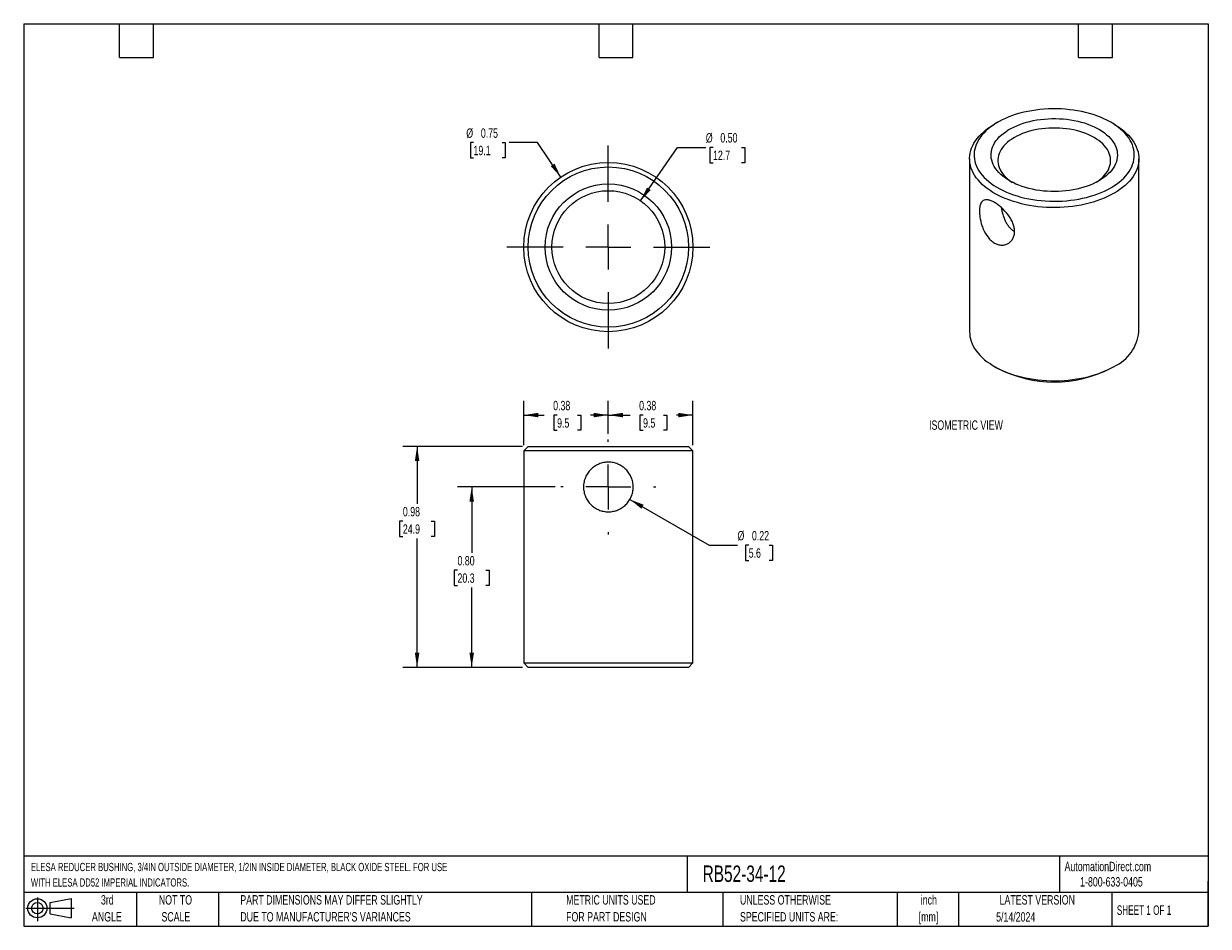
# Model space of a CAD drawing. Header units: inches. Extents: x 0.2 to 10.8, y 0.2 to 8.2.
import ezdxf

# ---------------------------------------------------------------- set-up
doc = ezdxf.new("R2010")
doc.units = ezdxf.units.IN
doc.header["$MEASUREMENT"] = 0
doc.linetypes.add('CENTERX2', pattern=[0.8, 0.5, -0.1, 0.1, -0.1])
doc.layers.add('CENTER', color=40, linetype='CENTERX2')
doc.layers.add('DIMENSIONS', color=140, linetype='Continuous', lineweight=25)
doc.layers.add('TEXT', color=140, linetype='Continuous', lineweight=25)
doc.styles.add('SLDTEXTSTYLE0', font='TXT', dxfattribs={"width": 0.7})
doc.styles.add('SLDTEXTSTYLE1', font='TXT', dxfattribs={"width": 0.65})
doc.dimstyles.new('SLDDIMSTYLE0', dxfattribs={"dimtxt": 0.084961, "dimasz": 0.13, "dimexe": 0, "dimexo": 0.0625, "dimgap": 0.02124, "dimtad": 0, "dimtih": 1, "dimtoh": 1, "dimlfac": 0.5, "dimrnd": 1e-09, "dimdsep": 46, "dimtxsty": 'SLDTEXTSTYLE0', "dimsah": 1, "dimcen": 0, "dimadec": 0, "dimazin": 2, "dimtfac": 1, "dimtofl": 0, "dimtmove": 0, "dimatfit": 3, "dimfxl": 0, "dimfrac": 2, "dimtolj": 1, "dimtzin": 12, "dimarcsym": 0})
doc.dimstyles.new('SLDDIMSTYLE1', dxfattribs={"dimtxt": 0.084961, "dimasz": 0.13, "dimexe": 0, "dimexo": 0.0625, "dimgap": 0.02124, "dimtad": 0, "dimtih": 1, "dimtoh": 1, "dimlfac": 0.5, "dimrnd": 1e-09, "dimdsep": 46, "dimtxsty": 'SLDTEXTSTYLE0', "dimsah": 1, "dimcen": 0.09, "dimadec": 0, "dimazin": 2, "dimtfac": 1, "dimtofl": 0, "dimtmove": 0, "dimatfit": 3, "dimfxl": 0, "dimfrac": 2, "dimtolj": 1, "dimtzin": 12, "dimarcsym": 0})
doc.dimstyles.new('SLDDIMSTYLE2', dxfattribs={"dimtxt": 0.084961, "dimasz": 0.13, "dimexe": 0, "dimexo": 0.0625, "dimgap": 0.02124, "dimtad": 0, "dimtih": 1, "dimtoh": 1, "dimlfac": 0.5, "dimrnd": 1e-09, "dimzin": 0, "dimdsep": 46, "dimtxsty": 'SLDTEXTSTYLE0', "dimsah": 1, "dimcen": 0.09, "dimadec": 0, "dimazin": 0, "dimtfac": 1, "dimtofl": 0, "dimtmove": 0, "dimatfit": 3, "dimfxl": 0, "dimfrac": 2, "dimtolj": 1, "dimtzin": 12, "dimarcsym": 0})
doc.dimstyles.new('SLDDIMSTYLE3', dxfattribs={"dimtxt": 0.084961, "dimasz": 0.13, "dimexe": 0, "dimexo": 0.0625, "dimgap": 0.02124, "dimtad": 0, "dimtih": 1, "dimtoh": 1, "dimlfac": 0.5, "dimrnd": 1e-09, "dimzin": 0, "dimdsep": 46, "dimtxsty": 'SLDTEXTSTYLE0', "dimsah": 1, "dimcen": 0, "dimadec": 0, "dimazin": 0, "dimtfac": 1, "dimtofl": 0, "dimtmove": 0, "dimatfit": 3, "dimfxl": 0, "dimfrac": 2, "dimtolj": 1, "dimtzin": 12, "dimarcsym": 0})

# ---------------------------------------------------------------- blocks, each defined once
blk = doc.blocks.new('Block11')
at = {"color": 7, "linetype": 'Continuous', "lineweight": 18}
for p, q in [((0, 0.113), (0.428, 0.113)), ((0.102, 0.209), (0.102, 0)), ((0.216, 0.164), (0.401, 0.198)), ((0.216, 0.063), (0.216, 0.164)), ((0.401, 0.198), (0.401, 0.029)), ((0.216, 0.063), (0.401, 0.029))]:
    blk.add_line(p, q, dxfattribs=at)
for radius in [0.0846, 0.0506]:
    blk.add_circle((0.102, 0.113), radius, dxfattribs=at)
blk = doc.blocks.new('Block12')
at = {"color": 7, "linetype": 'Continuous'}
blk.add_blockref('Block11', (0, 0), dxfattribs=at)
blk = doc.blocks.new('_D')
at = {"layer": 'DIMENSIONS'}
for p, q in [((5.623, 4.034), (6.327, 3.627)), ((6.327, 3.627), (6.577, 3.627)), ((6.676, 3.627), (6.648, 3.627)), ((6.648, 3.627), (6.648, 3.492)), ((6.858, 3.627), (6.887, 3.627)), ((6.887, 3.627), (6.887, 3.492)), ((6.648, 3.492), (6.676, 3.492)), ((6.887, 3.492), (6.858, 3.492))]:
    blk.add_line(p, q, dxfattribs=at)
blk.add_solid([(5.623, 4.034), (5.725, 3.951), (5.745, 3.986)], dxfattribs=at)
at = {"layer": 'DIMENSIONS', "char_height": 0.0833, "attachment_point": 1, "style": 'SLDTEXTSTYLE0'}
for s, insert in [('%%c', (6.577, 3.754)), ('0.22', (6.705, 3.754)), ('5.6', (6.676, 3.6))]:
    blk.add_mtext(s, dxfattribs=dict(at, insert=insert))
blk = doc.blocks.new('_D_1')
at = {"layer": 'DIMENSIONS'}
for p, q in [((5.432, 4.614), (5.432, 4.906)), ((6.182, 4.514), (6.182, 4.906)), ((5.432, 4.781), (5.625, 4.781)), ((5.74, 4.781), (5.712, 4.781)), ((5.712, 4.781), (5.712, 4.646)), ((5.922, 4.781), (5.951, 4.781)), ((5.951, 4.781), (5.951, 4.646)), ((6.182, 4.781), (6.037, 4.781)), ((5.712, 4.646), (5.74, 4.646)), ((5.951, 4.646), (5.922, 4.646))]:
    blk.add_line(p, q, dxfattribs=at)
for points in [[(5.432, 4.781), (5.562, 4.761), (5.562, 4.801)], [(6.182, 4.781), (6.052, 4.801), (6.052, 4.761)]]:
    blk.add_solid(points, dxfattribs=at)
at = {"layer": 'DIMENSIONS', "char_height": 0.0833, "attachment_point": 1, "style": 'SLDTEXTSTYLE0'}
for s, insert in [('0.38', (5.705, 4.907)), ('9.5', (5.74, 4.753))]:
    blk.add_mtext(s, dxfattribs=dict(at, insert=insert))
blk = doc.blocks.new('_D_2')
at = {"layer": 'DIMENSIONS'}
for p, q in [((4.682, 4.514), (4.682, 4.906)), ((5.432, 4.614), (5.432, 4.906)), ((4.682, 4.781), (4.863, 4.781)), ((4.978, 4.781), (4.95, 4.781)), ((4.95, 4.781), (4.95, 4.646)), ((5.16, 4.781), (5.188, 4.781)), ((5.188, 4.781), (5.188, 4.646)), ((5.432, 4.781), (5.275, 4.781)), ((4.95, 4.646), (4.978, 4.646)), ((5.188, 4.646), (5.16, 4.646))]:
    blk.add_line(p, q, dxfattribs=at)
for points in [[(4.682, 4.781), (4.812, 4.761), (4.812, 4.801)], [(5.432, 4.781), (5.302, 4.801), (5.302, 4.761)]]:
    blk.add_solid(points, dxfattribs=at)
at = {"layer": 'DIMENSIONS', "char_height": 0.0833, "attachment_point": 1, "style": 'SLDTEXTSTYLE0'}
for s, insert in [('0.38', (4.943, 4.907)), ('9.5', (4.978, 4.753))]:
    blk.add_mtext(s, dxfattribs=dict(at, insert=insert))
blk = doc.blocks.new('_D_3')
at = {"layer": 'DIMENSIONS'}
for p, q in [((4.962, 4.144), (4.096, 4.144)), ((4.221, 4.144), (4.221, 3.56)), ((4.095, 3.406), (4.066, 3.406)), ((4.066, 3.406), (4.066, 3.271)), ((4.347, 3.406), (4.376, 3.406)), ((4.376, 3.406), (4.376, 3.271)), ((4.066, 3.271), (4.095, 3.271)), ((4.376, 3.271), (4.347, 3.271)), ((4.221, 2.544), (4.221, 3.252)), ((4.672, 2.544), (4.096, 2.544))]:
    blk.add_line(p, q, dxfattribs=at)
for points in [[(4.221, 4.144), (4.201, 4.014), (4.241, 4.014)], [(4.221, 2.544), (4.241, 2.674), (4.201, 2.674)]]:
    blk.add_solid(points, dxfattribs=at)
at = {"layer": 'DIMENSIONS', "char_height": 0.0833, "attachment_point": 1, "style": 'SLDTEXTSTYLE0'}
for s, insert in [('0.80', (4.095, 3.532)), ('20.3', (4.095, 3.378))]:
    blk.add_mtext(s, dxfattribs=dict(at, insert=insert))
blk = doc.blocks.new('_D_4')
at = {"layer": 'DIMENSIONS'}
for p, q in [((4.672, 4.504), (3.612, 4.504)), ((3.737, 4.504), (3.737, 3.994)), ((3.611, 3.84), (3.582, 3.84)), ((3.582, 3.84), (3.582, 3.705)), ((3.863, 3.84), (3.892, 3.84)), ((3.892, 3.84), (3.892, 3.705)), ((3.582, 3.705), (3.611, 3.705)), ((3.737, 2.544), (3.737, 3.686)), ((3.892, 3.705), (3.863, 3.705)), ((4.672, 2.544), (3.612, 2.544))]:
    blk.add_line(p, q, dxfattribs=at)
for points in [[(3.737, 4.504), (3.717, 4.374), (3.757, 4.374)], [(3.737, 2.544), (3.757, 2.674), (3.717, 2.674)]]:
    blk.add_solid(points, dxfattribs=at)
at = {"layer": 'DIMENSIONS', "char_height": 0.0833, "attachment_point": 1, "style": 'SLDTEXTSTYLE0'}
for s, insert in [('0.98', (3.611, 3.967)), ('24.9', (3.611, 3.813))]:
    blk.add_mtext(s, dxfattribs=dict(at, insert=insert))
blk = doc.blocks.new('SW_CENTERMARKSYMBOL_0')
at = {"layer": 'CENTER', "color": 0}
for p, q in [((0, 0.4), (0, 0.42)), ((0, 0), (0, 0.2)), ((-0.4, 0), (-0.42, 0)), ((0, 0), (-0.2, 0)), ((0, 0), (0, -0.2)), ((0, 0), (0.2, 0)), ((0.4, 0), (0.42, 0)), ((0, -0.4), (0, -0.42))]:
    blk.add_line(p, q, dxfattribs=at)
blk = doc.blocks.new('_D_5')
at = {"layer": 'DIMENSIONS'}
for p, q in [((4.237, 7.196), (4.209, 7.196)), ((4.209, 7.196), (4.209, 7.061)), ((4.49, 7.196), (4.518, 7.196)), ((4.518, 7.196), (4.518, 7.061)), ((4.804, 7.196), (4.554, 7.196)), ((5.011, 6.89), (4.804, 7.196)), ((4.209, 7.061), (4.237, 7.061)), ((4.518, 7.061), (4.49, 7.061))]:
    blk.add_line(p, q, dxfattribs=at)
blk.add_solid([(5.011, 6.89), (4.955, 7.009), (4.922, 6.987)], dxfattribs=at)
at = {"layer": 'DIMENSIONS', "char_height": 0.0833, "attachment_point": 1, "style": 'SLDTEXTSTYLE0'}
for s, insert in [('%%c', (4.173, 7.322)), ('0.75', (4.302, 7.322)), ('19.1', (4.237, 7.168))]:
    blk.add_mtext(s, dxfattribs=dict(at, insert=insert))
blk = doc.blocks.new('_D_6')
at = {"layer": 'DIMENSIONS'}
for p, q in [((5.718, 6.68), (6.046, 7.153)), ((6.046, 7.153), (6.296, 7.153)), ((6.36, 7.153), (6.332, 7.153)), ((6.332, 7.153), (6.332, 7.018)), ((6.613, 7.153), (6.641, 7.153)), ((6.641, 7.153), (6.641, 7.018)), ((6.332, 7.018), (6.36, 7.018)), ((6.641, 7.018), (6.613, 7.018))]:
    blk.add_line(p, q, dxfattribs=at)
blk.add_solid([(5.718, 6.68), (5.808, 6.776), (5.775, 6.798)], dxfattribs=at)
at = {"layer": 'DIMENSIONS', "char_height": 0.0833, "attachment_point": 1, "style": 'SLDTEXTSTYLE0'}
for s, insert in [('%%c', (6.296, 7.28)), ('0.50', (6.425, 7.28)), ('12.7', (6.36, 7.125))]:
    blk.add_mtext(s, dxfattribs=dict(at, insert=insert))
blk = doc.blocks.new('SW_CENTERMARKSYMBOL_1')
at = {"layer": 'CENTER', "color": 0}
for p, q in [((0, 0.4), (0, 0.95)), ((0, 0), (0, 0.2)), ((-0.4, 0), (-0.95, 0)), ((0, 0), (-0.2, 0)), ((0, 0), (0, -0.2)), ((0, 0), (0.2, 0)), ((0.4, 0), (0.95, 0)), ((0, -0.4), (0, -0.95))]:
    blk.add_line(p, q, dxfattribs=at)

msp = doc.modelspace()

# ---------------------------------------------------------------- linework, layer by layer
for p, q in [((8.882, 7.376), (8.854, 7.359)), ((9.915, 7.359), (9.886, 7.376)), ((8.634, 7.053), (8.634, 5.518)), ((10.134, 5.518), (10.134, 7.053)), ((8.854, 5.212), (8.882, 5.196)), ((9.886, 5.196), (9.915, 5.212)), ((4.722, 4.504), (4.682, 4.464)), ((4.682, 4.464), (4.682, 2.584)), ((6.182, 4.464), (4.682, 4.464)), ((4.722, 4.504), (6.142, 4.504)), ((6.182, 4.464), (6.142, 4.504)), ((6.182, 2.584), (6.182, 4.464)), ((4.682, 2.584), (4.722, 2.544)), ((4.682, 2.584), (6.182, 2.584)), ((6.142, 2.544), (4.722, 2.544)), ((6.142, 2.544), (6.182, 2.584))]:
    msp.add_line(p, q)
at = {"flags": 128}
for points in [[(9.886, 6.796), (9.912, 6.812), (9.936, 6.828), (9.959, 6.846), (9.98, 6.863), (10, 6.882), (10.018, 6.901), (10.034, 6.92), (10.048, 6.94), (10.06, 6.961), (10.071, 6.982), (10.079, 7.003), (10.086, 7.024), (10.091, 7.045), (10.094, 7.067), (10.094, 7.089), (10.093, 7.11), (10.09, 7.132), (10.085, 7.153), (10.077, 7.175), (10.068, 7.196), (10.057, 7.216), (10.045, 7.237), (10.03, 7.256), (10.013, 7.276), (9.995, 7.295), (9.975, 7.313), (9.954, 7.331), (9.93, 7.348), (9.906, 7.364), (9.88, 7.38), (9.852, 7.394), (9.823, 7.408), (9.793, 7.421), (9.762, 7.433), (9.73, 7.444), (9.697, 7.454), (9.662, 7.463), (9.628, 7.471), (9.592, 7.478), (9.556, 7.484), (9.519, 7.488), (9.482, 7.492), (9.445, 7.494), (9.408, 7.496), (9.37, 7.496), (9.333, 7.495), (9.295, 7.493), (9.258, 7.489), (9.222, 7.485), (9.185, 7.479), (9.15, 7.473), (9.115, 7.465), (9.08, 7.456), (9.047, 7.447), (9.014, 7.436), (8.983, 7.424), (8.953, 7.411), (8.924, 7.398), (8.896, 7.383), (8.869, 7.368), (8.844, 7.352), (8.821, 7.335), (8.799, 7.318), (8.778, 7.299), (8.759, 7.281), (8.743, 7.261), (8.727, 7.242), (8.714, 7.221), (8.703, 7.201), (8.693, 7.18), (8.686, 7.159), (8.68, 7.137), (8.676, 7.116), (8.674, 7.094), (8.675, 7.072), (8.677, 7.051), (8.681, 7.029), (8.687, 7.008), (8.695, 6.987), (8.705, 6.966), (8.717, 6.946), (8.731, 6.925), (8.747, 6.906), (8.764, 6.887), (8.783, 6.868), (8.804, 6.85), (8.826, 6.833), (8.85, 6.816), (8.876, 6.8), (8.902, 6.785), (8.931, 6.771), (8.96, 6.757), (8.991, 6.745), (9.023, 6.733), (9.055, 6.723), (9.089, 6.713), (9.123, 6.705), (9.159, 6.697), (9.194, 6.691), (9.231, 6.686), (9.268, 6.682), (9.305, 6.679), (9.342, 6.677), (9.38, 6.676), (9.417, 6.677), (9.454, 6.678), (9.492, 6.681), (9.529, 6.685), (9.565, 6.69), (9.601, 6.696), (9.636, 6.703), (9.671, 6.711), (9.705, 6.72), (9.738, 6.731), (9.77, 6.742), (9.801, 6.754), (9.831, 6.767), (9.859, 6.781), (9.886, 6.796)], [(9.915, 6.747), (9.887, 6.732), (9.857, 6.717), (9.827, 6.704), (9.795, 6.691), (9.762, 6.679), (9.728, 6.669), (9.693, 6.659), (9.658, 6.65), (9.622, 6.643), (9.585, 6.636), (9.547, 6.631), (9.509, 6.626), (9.471, 6.623), (9.433, 6.621), (9.394, 6.62), (9.355, 6.621), (9.317, 6.622), (9.278, 6.625), (9.24, 6.628), (9.203, 6.633), (9.165, 6.639), (9.129, 6.646), (9.093, 6.654), (9.058, 6.664), (9.023, 6.674), (8.99, 6.685), (8.958, 6.697), (8.926, 6.71), (8.896, 6.724), (8.868, 6.739), (8.84, 6.755), (8.815, 6.772), (8.79, 6.789), (8.767, 6.807), (8.746, 6.826), (8.727, 6.845), (8.709, 6.865), (8.693, 6.885), (8.679, 6.906), (8.667, 6.927), (8.657, 6.948), (8.648, 6.97), (8.642, 6.992), (8.637, 7.014), (8.635, 7.037), (8.634, 7.059), (8.636, 7.081), (8.639, 7.103), (8.645, 7.125), (8.652, 7.147), (8.662, 7.169), (8.673, 7.19), (8.686, 7.211), (8.701, 7.232), (8.718, 7.252), (8.736, 7.271), (8.757, 7.29), (8.779, 7.309), (8.802, 7.326), (8.827, 7.343), (8.854, 7.359)], [(9.78, 6.857), (9.756, 6.844), (9.73, 6.832), (9.703, 6.82), (9.675, 6.81), (9.646, 6.8), (9.616, 6.792), (9.585, 6.784), (9.553, 6.778), (9.521, 6.773), (9.488, 6.768), (9.455, 6.765), (9.422, 6.763), (9.388, 6.763), (9.355, 6.763), (9.322, 6.765), (9.288, 6.767), (9.256, 6.771), (9.223, 6.776), (9.191, 6.782), (9.16, 6.79), (9.13, 6.798), (9.101, 6.807), (9.072, 6.818), (9.045, 6.829), (9.019, 6.841), (8.994, 6.854), (8.971, 6.868), (8.949, 6.883), (8.929, 6.898), (8.91, 6.914), (8.893, 6.931), (8.878, 6.948), (8.865, 6.966), (8.853, 6.984), (8.843, 7.002), (8.836, 7.021), (8.83, 7.04), (8.826, 7.059), (8.824, 7.079), (8.825, 7.098), (8.827, 7.117), (8.831, 7.137), (8.837, 7.156), (8.846, 7.174), (8.856, 7.193), (8.868, 7.211), (8.882, 7.228), (8.897, 7.246), (8.915, 7.262), (8.934, 7.278), (8.954, 7.293), (8.977, 7.308), (9, 7.321), (9.025, 7.334), (9.052, 7.346), (9.079, 7.357), (9.108, 7.367), (9.138, 7.376), (9.168, 7.384), (9.199, 7.391), (9.231, 7.397), (9.264, 7.402), (9.297, 7.405), (9.33, 7.408), (9.363, 7.409), (9.397, 7.409), (9.43, 7.408), (9.464, 7.406), (9.497, 7.403), (9.529, 7.398), (9.561, 7.393), (9.593, 7.386), (9.623, 7.378), (9.653, 7.37), (9.682, 7.36), (9.71, 7.349), (9.737, 7.337), (9.762, 7.325), (9.786, 7.311), (9.809, 7.297), (9.83, 7.282), (9.849, 7.266), (9.867, 7.25), (9.883, 7.233), (9.898, 7.215), (9.91, 7.197), (9.921, 7.179), (9.929, 7.16), (9.936, 7.141), (9.941, 7.122), (9.943, 7.103), (9.944, 7.084), (9.943, 7.064), (9.94, 7.045), (9.935, 7.026), (9.927, 7.007), (9.918, 6.988), (9.907, 6.97), (9.894, 6.952), (9.879, 6.935), (9.863, 6.918), (9.845, 6.902), (9.825, 6.886), (9.803, 6.871), (9.78, 6.857)], [(9.915, 7.359), (9.928, 7.351), (9.954, 7.335), (9.978, 7.318), (10.001, 7.3), (10.022, 7.281), (10.042, 7.262), (10.059, 7.242), (10.075, 7.222), (10.089, 7.201), (10.102, 7.18), (10.112, 7.158), (10.12, 7.136), (10.127, 7.114), (10.131, 7.092), (10.134, 7.07), (10.134, 7.048), (10.133, 7.025), (10.129, 7.003), (10.124, 6.981), (10.116, 6.959), (10.107, 6.938), (10.096, 6.916), (10.083, 6.895), (10.068, 6.875), (10.051, 6.855), (10.032, 6.835), (10.012, 6.816), (9.99, 6.798), (9.966, 6.78), (9.941, 6.763), (9.915, 6.747)], [(9.758, 6.845), (9.759, 6.846), (9.779, 6.86), (9.798, 6.875), (9.815, 6.89), (9.83, 6.906), (9.843, 6.922), (9.855, 6.939), (9.864, 6.956), (9.872, 6.974), (9.878, 6.992), (9.882, 7.01), (9.884, 7.028), (9.884, 7.046), (9.882, 7.064), (9.878, 7.082), (9.872, 7.1), (9.864, 7.118), (9.855, 7.135), (9.843, 7.152), (9.83, 7.168), (9.815, 7.184), (9.798, 7.199), (9.779, 7.214), (9.759, 7.228), (9.738, 7.241), (9.715, 7.254), (9.691, 7.265), (9.665, 7.276), (9.639, 7.285), (9.611, 7.294), (9.583, 7.302), (9.554, 7.309), (9.524, 7.314), (9.493, 7.319), (9.462, 7.322), (9.431, 7.324), (9.4, 7.325), (9.369, 7.325), (9.337, 7.324), (9.306, 7.322), (9.275, 7.319), (9.245, 7.314), (9.215, 7.309), (9.186, 7.302), (9.157, 7.294), (9.13, 7.285), (9.103, 7.276), (9.078, 7.265), (9.054, 7.254), (9.031, 7.241), (9.009, 7.228), (8.989, 7.214), (8.971, 7.199), (8.954, 7.184), (8.939, 7.168), (8.925, 7.152), (8.914, 7.135), (8.904, 7.118), (8.896, 7.1), (8.89, 7.082), (8.886, 7.064), (8.885, 7.046), (8.885, 7.028), (8.886, 7.01), (8.89, 6.992), (8.896, 6.974), (8.904, 6.956), (8.914, 6.939), (8.925, 6.922), (8.939, 6.906), (8.954, 6.89), (8.971, 6.875), (8.989, 6.86), (9.009, 6.846), (9.011, 6.845)], [(8.634, 5.518), (8.635, 5.502), (8.637, 5.479), (8.642, 5.457), (8.648, 5.435), (8.657, 5.413), (8.667, 5.392), (8.679, 5.371), (8.693, 5.35), (8.709, 5.33), (8.727, 5.31), (8.746, 5.291), (8.767, 5.272), (8.79, 5.254), (8.815, 5.237), (8.84, 5.22), (8.868, 5.204), (8.896, 5.189), (8.926, 5.175), (8.958, 5.162), (8.99, 5.15), (9.023, 5.139), (9.058, 5.129), (9.093, 5.119), (9.129, 5.111), (9.165, 5.104), (9.203, 5.098), (9.24, 5.093), (9.278, 5.09), (9.317, 5.087), (9.355, 5.086), (9.394, 5.085), (9.433, 5.086), (9.471, 5.088), (9.509, 5.091), (9.547, 5.096), (9.585, 5.101), (9.622, 5.108), (9.658, 5.115), (9.693, 5.124), (9.728, 5.134), (9.762, 5.144), (9.795, 5.156), (9.827, 5.169), (9.857, 5.182), (9.887, 5.197), (9.915, 5.212)]]:
    msp.add_lwpolyline(points, dxfattribs=at)
for radius in [0.75, 0.71, 0.56, 0.5]:
    msp.add_circle((5.432, 6.27), radius)
for centre, radius, start, end in [((9.762, 5.554), 0.374, 294.1045, 354.5754), ((9.384, 6.162), 1.088, 242.5258, 297.4688)]:
    msp.add_arc(centre, radius, start, end)
for points, knots in [([(8.722, 6.589), (8.722, 6.601), (8.722, 6.612), (8.725, 6.632), (8.727, 6.641), (8.733, 6.657), (8.736, 6.664), (8.745, 6.675), (8.75, 6.68), (8.767, 6.69), (8.781, 6.691), (8.806, 6.687), (8.815, 6.684), (8.834, 6.676), (8.844, 6.672), (8.864, 6.66), (8.875, 6.653), (8.896, 6.637), (8.906, 6.629), (8.938, 6.601), (8.958, 6.579), (8.984, 6.545), (8.992, 6.533), (9.006, 6.509), (9.012, 6.496), (9.022, 6.471), (9.026, 6.459), (9.031, 6.434), (9.033, 6.422), (9.033, 6.398), (9.032, 6.387), (9.026, 6.365), (9.022, 6.355), (9.012, 6.336), (9.006, 6.328), (8.992, 6.313), (8.984, 6.307), (8.967, 6.297), (8.957, 6.293), (8.938, 6.288), (8.928, 6.287), (8.907, 6.288), (8.896, 6.29), (8.875, 6.296), (8.864, 6.3), (8.844, 6.312), (8.834, 6.319), (8.815, 6.336), (8.806, 6.346), (8.781, 6.378), (8.767, 6.403), (8.75, 6.442), (8.745, 6.456), (8.736, 6.484), (8.733, 6.498), (8.727, 6.525), (8.725, 6.539), (8.722, 6.565), (8.722, 6.577), (8.722, 6.589)], [0, 0, 0, 0, 0.03125, 0.03125, 0.0625, 0.0625, 0.09375, 0.09375, 0.125, 0.125, 0.1875, 0.1875, 0.21875, 0.21875, 0.25, 0.25, 0.28125, 0.28125, 0.3125, 0.3125, 0.375, 0.375, 0.40625, 0.40625, 0.4375, 0.4375, 0.46875, 0.46875, 0.5, 0.5, 0.53125, 0.53125, 0.5625, 0.5625, 0.59375, 0.59375, 0.625, 0.625, 0.65625, 0.65625, 0.6875, 0.6875, 0.71875, 0.71875, 0.75, 0.75, 0.78125, 0.78125, 0.8125, 0.8125, 0.875, 0.875, 0.90625, 0.90625, 0.9375, 0.9375, 0.96875, 0.96875, 1, 1, 1, 1]), ([(9.033, 6.408), (9.031, 6.409), (9.02, 6.414), (9.003, 6.428), (8.982, 6.45), (8.964, 6.477), (8.949, 6.507), (8.936, 6.54), (8.926, 6.576), (8.92, 6.603), (8.918, 6.617), (8.918, 6.618)], [0, 0, 0, 0, 0.0294405, 0.164098, 0.2929617, 0.4218672, 0.556685, 0.6915315, 0.8368492, 0.9821214, 1, 1, 1, 1]), ([(5.212, 4.144), (5.212, 4.158), (5.214, 4.173), (5.219, 4.201), (5.224, 4.215), (5.235, 4.242), (5.241, 4.254), (5.257, 4.278), (5.267, 4.289), (5.297, 4.319), (5.321, 4.336), (5.361, 4.352), (5.375, 4.357), (5.403, 4.362), (5.418, 4.364), (5.447, 4.364), (5.461, 4.362), (5.49, 4.357), (5.503, 4.352), (5.543, 4.336), (5.568, 4.32), (5.598, 4.289), (5.607, 4.278), (5.623, 4.254), (5.63, 4.241), (5.641, 4.215), (5.645, 4.201), (5.651, 4.173), (5.652, 4.158), (5.652, 4.129), (5.651, 4.115), (5.645, 4.086), (5.641, 4.073), (5.63, 4.046), (5.623, 4.033), (5.607, 4.009), (5.598, 3.998), (5.578, 3.978), (5.567, 3.969), (5.543, 3.953), (5.53, 3.946), (5.503, 3.935), (5.49, 3.931), (5.462, 3.925), (5.447, 3.924), (5.418, 3.924), (5.404, 3.925), (5.375, 3.931), (5.361, 3.935), (5.321, 3.952), (5.297, 3.968), (5.267, 3.998), (5.258, 4.009), (5.242, 4.033), (5.235, 4.046), (5.224, 4.072), (5.219, 4.086), (5.214, 4.115), (5.212, 4.129), (5.212, 4.144)], [0, 0, 0, 0, 0.03125, 0.03125, 0.0625, 0.0625, 0.09375, 0.09375, 0.125, 0.125, 0.1875, 0.1875, 0.21875, 0.21875, 0.25, 0.25, 0.28125, 0.28125, 0.3125, 0.3125, 0.375, 0.375, 0.40625, 0.40625, 0.4375, 0.4375, 0.46875, 0.46875, 0.5, 0.5, 0.53125, 0.53125, 0.5625, 0.5625, 0.59375, 0.59375, 0.625, 0.625, 0.65625, 0.65625, 0.6875, 0.6875, 0.71875, 0.71875, 0.75, 0.75, 0.78125, 0.78125, 0.8125, 0.8125, 0.875, 0.875, 0.90625, 0.90625, 0.9375, 0.9375, 0.96875, 0.96875, 1, 1, 1, 1])]:
    msp.add_open_spline(points, degree=3, knots=knots)
at = {"layer": 'TEXT'}
for p, q in [((0.25, 8.25), (10.75, 8.25)), ((0.25, 8.25), (0.25, 0.25)), ((1.1, 7.95), (1.1, 8.25)), ((1.4, 7.95), (1.4, 8.25)), ((5.35, 7.95), (5.35, 8.25)), ((5.65, 7.95), (5.65, 8.25)), ((9.6, 7.95), (9.6, 8.25)), ((9.9, 7.95), (9.9, 8.25)), ((10.75, 8.25), (10.75, 0.25)), ((1.1, 7.95), (1.4, 7.95)), ((5.35, 7.95), (5.65, 7.95)), ((9.6, 7.95), (9.9, 7.95)), ((10.75, 0.871), (0.25, 0.871)), ((6.132, 0.871), (6.132, 0.55)), ((9.432, 0.871), (9.432, 0.55)), ((10.75, 0.25), (10.75, 0.65)), ((10.75, 0.55), (0.25, 0.55)), ((1.25, 0.55), (1.25, 0.25)), ((1.977, 0.55), (1.977, 0.25)), ((4.75, 0.55), (4.75, 0.25)), ((6.448, 0.55), (6.448, 0.25)), ((7.993, 0.55), (7.993, 0.25)), ((8.536, 0.55), (8.536, 0.25)), ((9.896, 0.55), (9.896, 0.25)), ((0.25, 0.25), (10.75, 0.25))]:
    msp.add_line(p, q, dxfattribs=at)

# ---------------------------------------------------------------- block references
at = {"layer": 'CENTER'}
for name, p in [('SW_CENTERMARKSYMBOL_1', (5.432, 6.27)), ('SW_CENTERMARKSYMBOL_0', (5.432, 4.144))]:
    msp.add_blockref(name, p, dxfattribs=at)
at = {"layer": 'TEXT'}
msp.add_blockref('Block12', (0.269, 0.297), dxfattribs=at)

# ---------------------------------------------------------------- texts
at = {"color": 179, "linetype": 'Continuous', "lineweight": 18, "char_height": 0.08333, "attachment_point": 1, "style": 'SLDTEXTSTYLE0'}
for s, insert in [('AutomationDirect.com', (9.476, 0.822)), ('1-800-633-0405', (9.614, 0.686))]:
    msp.add_mtext(s, dxfattribs=dict(at, insert=insert))
at = {"layer": 'DIMENSIONS', "insert": (8.275, 4.734), "char_height": 0.08333, "attachment_point": 1, "style": 'SLDTEXTSTYLE0'}
msp.add_mtext('ISOMETRIC VIEW', dxfattribs=at)
at = {"layer": 'TEXT'}
for s, insert, char_height, attachment_point, style in [('ELESA REDUCER BUSHING, 3/4IN OUTSIDE DIAMETER, 1/2IN INSIDE DIAMETER, BLACK OXIDE STEEL. FOR USE', (0.314, 0.812), 0.07292, 1, 'SLDTEXTSTYLE0'), ('RB52-34-12', (6.268, 0.789), 0.1458, 1, 'SLDTEXTSTYLE0'), ('WITH ELESA DD52 IMPERIAL INDICATORS.', (0.314, 0.675), 0.07292, 1, 'SLDTEXTSTYLE0'), ('3rd', (0.991, 0.526), 0.0833, 2, 'SLDTEXTSTYLE0'), ('NOT TO', (1.595, 0.526), 0.0833, 2, 'SLDTEXTSTYLE0'), ('PART DIMENSIONS MAY DIFFER SLIGHTLY', (2.17, 0.526), 0.08333, 1, 'SLDTEXTSTYLE0'), ('METRIC UNITS USED', (5.058, 0.526), 0.08333, 1, 'SLDTEXTSTYLE0'), ('UNLESS OTHERWISE', (6.599, 0.526), 0.08333, 1, 'SLDTEXTSTYLE0'), ('inch', (8.273, 0.526), 0.0833, 2, 'SLDTEXTSTYLE0'), ('LATEST VERSION', (9.234, 0.526), 0.08333, 2, 'SLDTEXTSTYLE0'), ('SHEET 1 OF 1', (9.939, 0.435), 0.08333, 1, 'SLDTEXTSTYLE1'), ('ANGLE', (0.987, 0.376), 0.0833, 2, 'SLDTEXTSTYLE0'), ('SCALE', (1.599, 0.376), 0.0833, 2, 'SLDTEXTSTYLE0'), ("DUE TO MANUFACTURER'S VARIANCES", (2.17, 0.376), 0.08333, 1, 'SLDTEXTSTYLE0'), ('FOR PART DESIGN', (5.058, 0.376), 0.08333, 1, 'SLDTEXTSTYLE0'), ('SPECIFIED UNITS ARE:', (6.599, 0.376), 0.08333, 1, 'SLDTEXTSTYLE0'), ('[mm]', (8.27, 0.376), 0.0833, 2, 'SLDTEXTSTYLE0'), ('5/14/2024', (9.043, 0.375), 0.0833, 2, 'SLDTEXTSTYLE0')]:
    msp.add_mtext(s, dxfattribs=dict(at, insert=insert, char_height=char_height, attachment_point=attachment_point, style=style))

# ---------------------------------------------------------------- dimensions: what is measured, and where the dimension line sits
at = {"layer": 'DIMENSIONS'}
for p1, p2, dimstyle, picture, middle in [((5.853, 5.649), (5.011, 6.89), 'SLDDIMSTYLE0', '_D_5', (4.364, 7.196)), ((5.147, 5.859), (5.718, 6.68), 'SLDDIMSTYLE3', '_D_6', (6.487, 7.153)), ((5.242, 4.254), (5.623, 4.034), 'SLDDIMSTYLE0', '_D', (6.767, 3.627))]:
    dim = msp.add_diameter_dim_2p(p1=p1, p2=p2, dimstyle=dimstyle, dxfattribs=at)
    dim.commit()
    dim.dimension.update_dxf_attribs({"geometry": picture, "text_midpoint": middle, "dimtype": 163})
for base, p2, picture, middle in [((4.682321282, 4.780743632), (4.682321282, 4.463535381), '_D_2', (5.068993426, 4.780743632)), ((6.182321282, 4.780743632), (6.182321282, 4.463535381), '_D_1', (5.831269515, 4.780743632))]:
    dim = msp.add_linear_dim(base=base, p1=(5.432321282, 4.563692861), p2=p2, dimstyle='SLDDIMSTYLE1', dxfattribs=at)
    dim.commit()
    dim.dimension.update_dxf_attribs({"geometry": picture, "text_midpoint": middle, "dimtype": 160})
for base, p1, p2, dimstyle, picture, middle in [((3.737, 4.504), (4.722, 2.544), (4.722, 4.504), 'SLDDIMSTYLE1', '_D_4', (3.737, 3.84)), ((4.221, 2.544), (5.012, 4.144), (4.722, 2.544), 'SLDDIMSTYLE2', '_D_3', (4.221, 3.406))]:
    dim = msp.add_linear_dim(base=base, p1=p1, p2=p2, angle=90, dimstyle=dimstyle, dxfattribs=at)
    dim.commit()
    dim.dimension.update_dxf_attribs({"geometry": picture, "text_midpoint": middle, "dimtype": 160})

doc.saveas('drawing.dxf')
